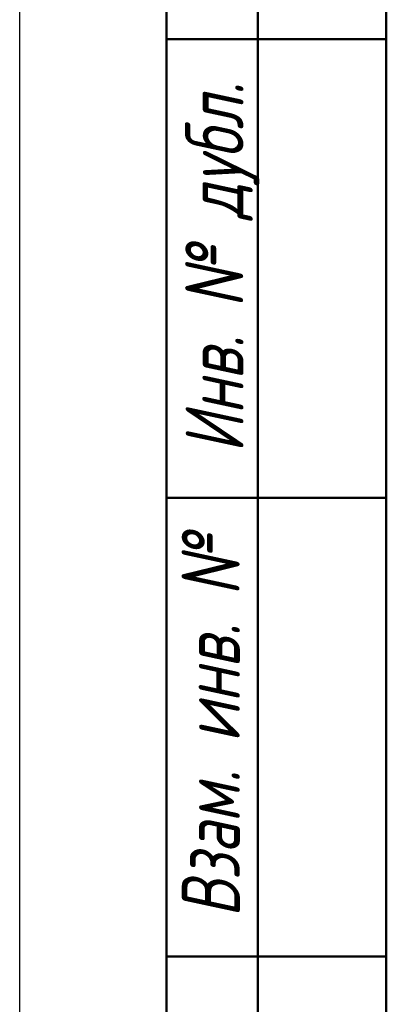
# Model space of a CAD drawing. Header units: millimetres. Extents: x -596 to 1537, y -69 to 356.
# Tile 3 of 11: x 0 to 20, y 62 to 116. Entities that reach past the tile are written whole.
import ezdxf
from ezdxf.enums import TextEntityAlignment as Align

# ---------------------------------------------------------------- set-up
doc = ezdxf.new("R2010")
doc.units = ezdxf.units.MM
for name, color, linetype, lineweight in [('Кромка (ГОСТ)', 7, 'Continuous', 50), ('Обозначение (ГОСТ)', 7, 'Continuous', 25), ('Эскизная геометрия (ГОСТ)', 7, 'Continuous', 50)]:
    doc.layers.add(name, color=color, linetype=linetype, lineweight=lineweight)
doc.styles.get("Standard").update_dxf_attribs({"font": 'GOST Common Italic.ttf'})
doc.styles.add('Альтернативный текст (ГОСТ)', font='txt', dxfattribs={"width": 0.8})

# ---------------------------------------------------------------- blocks, each defined once
blk = doc.blocks.new('ГОСТ - Доп. графы 1')
at = {"layer": 'Эскизная геометрия (ГОСТ)'}
for p, q in [((-12, 0), (-12, 145)), ((-7, 145), (-7, 0)), ((-12, 110), (-7, 110)), ((-7, 110), (0, 110)), ((-12, 85), (-7, 85)), ((-7, 85), (0, 85)), ((-12, 60), (-7, 60)), ((-7, 60), (0, 60))]:
    blk.add_line(p, q, dxfattribs=at)
at = {"layer": 'Обозначение (ГОСТ)', "char_height": 3.17, "attachment_point": 5, "rotation": 90, "style": 'Альтернативный текст (ГОСТ)'}
for s, insert, width in [('\\fGOST Common|b0|i1;\\H3.1700;Инв. № дубл.', (-8.947, 97.547), 24.84382), ('\\fGOST Common|b0|i1;\\H3.1700;Взам. инв. №', (-9.575, 72.532), 24.86686)]:
    blk.add_mtext(s, dxfattribs=dict(at, insert=insert, width=width))
at = {"layer": 'Обозначение (ГОСТ)', "lineweight": 30, "width": 0.8, "flags": 17}
for tag, p in [('Подп._и_дата_2', (-3.532, 127.511)), ('Инв._номер_дубликата', (-3.406, 97.466)), ('Взамен_инв._номера', (-3.46, 72.529)), ('Подп._и_дата_1', (-3.422, 42.352)), ('ИНВЕНТАРНЫЙ_НОМЕР', (-3.329, 12.683))]:
    blk.add_attdef(tag, text='', height=3.17, rotation=90, dxfattribs=at).set_placement(p, align=Align.MIDDLE_CENTER)
blk = doc.blocks.new('Рамки ГОСТ_ граница 297x210')
at = {"layer": 'Кромка (ГОСТ)', "lineweight": 25}
blk.add_line((0, 0), (0, 297), dxfattribs=at)
at = {"layer": 'Кромка (ГОСТ)'}
blk.add_line((20, 292), (20, 5), dxfattribs=at)

msp = doc.modelspace()

# ---------------------------------------------------------------- block references
for name, p in [('Рамки ГОСТ_ граница 297x210', (0, 0)), ('ГОСТ - Доп. графы 1', (20, 5))]:
    msp.add_blockref(name, p)

doc.saveas('drawing.dxf')
